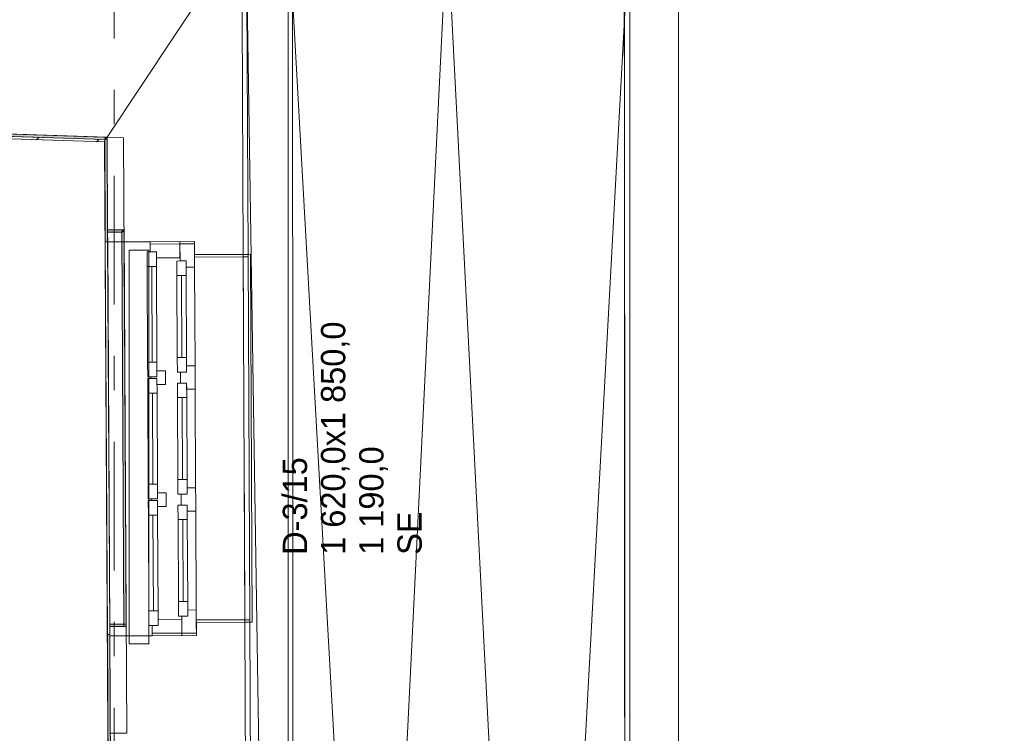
# Model space of a CAD drawing. Header units: millimetres. Extents: x 74467 to 235410, y -65 to 114857.
# Tile 201 of 256: x 138804 to 142853, y 64392 to 67326. Entities that reach past the tile are written whole.
import ezdxf
from ezdxf.enums import TextEntityAlignment as Align

# ---------------------------------------------------------------- set-up
doc = ezdxf.new("R2010")
doc.units = ezdxf.units.MM
doc.header["$MEASUREMENT"] = 0
for name, pattern in [('Katkend', [423.333333, 211.666667, -211.666667]), ('Katkend topelt', [1093.611073, 529.166651, -211.666656, 141.111112, -211.666656]), ('Wipeout_Contour', [1000, 0, -1000])]:
    doc.linetypes.add(name, pattern=pattern)
for name, color, linetype in [('00 2D joon.AR', 7, 'Continuous'), ('00 Kunstikonkursi LÜ jaoks asendi 2D', 7, 'Continuous'), ('00 Teljed.AR', 7, 'Continuous'), ('1153 Tugimüürid.AS', 7, 'Continuous'), ('1153 Välispiirded.AS', 7, 'Continuous'), ('1232 Välisseinad.AR', 7, 'Continuous'), ('1232 Välisseinad.VANA', 7, 'Continuous'), ('1235 Vahelaed.VANA', 7, 'Continuous'), ('1311 Siseseinad.VANA', 7, 'Continuous'), ('1326 Seinapinnad.SA', 7, 'Continuous'), ('1330 Sisustus.SA', 7, 'Continuous'), ('9350 Netopind.VANA', 7, 'Continuous'), ('Aken', 7, 'Continuous'), ('Akna tähis', 7, 'Continuous')]:
    doc.layers.add(name, color=color, linetype=linetype)
doc.styles.add('GENERATED_STYLE_1', font='txt')
doc.styles.add('GENERATED_STYLE_3', font='txt')
pattern_1 = [(0, (0, 0), (0, 173.20508), [0, -100]), (0, (50, 86.6), (0, 173.20508), [0, -100])]
pattern_2 = [(45, (0, 0), (-127.27922, 127.27922), [])]

# ---------------------------------------------------------------- blocks, each defined once
blk = doc.blocks.new('Slab_34_1', base_point=(115881.5, 62115.1))
at = {"layer": '1235 Vahelaed.VANA', "color": 7, "linetype": 'Continuous', "lineweight": 13, "flags": 128}
blk.add_lwpolyline([(121482.6, 62696.5), (124000, 62696.5), (123999.9, 62029.9), (132092.6, 61996.9), (139189.4, 61968), (139176.4, 64392.2), (132889.4, 64392.2), (132926.5, 66920.9), (132092.6, 66939.2), (132092.6, 64545.4), (131493.9, 64545.4), (131485.1, 66945.8), (131287.7, 66947.2), (131292.6, 67659.7), (129692.7, 67676.9), (129687.7, 66958.3), (128548.4, 66966.2), (128548.4, 67121.4), (127873.5, 67121.4), (127873.2, 67146.3), (121610, 67284.6)], dxfattribs=at)
blk = doc.blocks.new('Slab_36_1', base_point=(116081.5, 62113))
at = {"layer": '1235 Vahelaed.VANA', "color": 7, "linetype": 'Continuous', "lineweight": 13, "flags": 128}
blk.add_lwpolyline([(121610, 67284.6), (122909.7, 67255.9), (126689.6, 67172.4), (127873.2, 67146.3), (127873.5, 67121.4), (128548.4, 67121.4), (128548.4, 66966.2), (129687.7, 66958.3), (131287.7, 66947.2), (131485.1, 66945.8), (131493.9, 64545.4), (132092.6, 64545.4), (132092.6, 66939.2), (132926.5, 66920.9), (132889.4, 64392.2), (139176.4, 64392.2), (139189.4, 61968), (132092.6, 61996.9), (123999.9, 62029.9), (121482.6, 62055.7)], dxfattribs=at)
blk = doc.blocks.new('Slab_39_1', base_point=(132926.5, 66920.9))
at = {"color": 254, "linetype": 'Wipeout_Contour', "lineweight": 0, "ltscale": 1512283.469687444}
blk.add_wipeout([(132926.5, 66920.9), (132889.4, 64392.2), (139176.4, 64392.2), (139163.2, 66842.9), (137799.4, 66888.1), (136501, 66891.1), (136501, 66868.7), (135467.7, 66874.5), (134888.7, 66877.9), (133399.8, 66910.6)], dxfattribs=at).dxf.layer = '1235 Vahelaed.VANA'
at = {"layer": '1235 Vahelaed.VANA', "color": 7, "linetype": 'Continuous', "lineweight": 13, "flags": 128}
blk.add_lwpolyline([(132926.5, 66920.9), (132889.4, 64392.2), (139176.4, 64392.2), (139163.2, 66842.9), (137799.4, 66888.1), (136501, 66891.1), (136501, 66868.7), (135467.7, 66874.5), (134888.7, 66877.9), (133399.8, 66910.6)], close=True, dxfattribs=at)
blk = doc.blocks.new('Roof_3_1', base_point=(141312.6, 67735.9))
at = {"layer": '1153 Tugimüürid.AS', "color": 7, "linetype": 'Continuous', "lineweight": 13, "flags": 128}
for points in [[(139908, 54996.1), (139908, 67735.9)], [(141312.6, 67735.9), (141312.6, 54996.1)]]:
    blk.add_lwpolyline(points, dxfattribs=at)
blk = doc.blocks.new('Slab_43_1', base_point=(132926.5, 66920.9))
at = {"color": 254, "linetype": 'Wipeout_Contour', "lineweight": 0, "ltscale": 1512405.506643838}
blk.add_wipeout([(132926.5, 66920.9), (132889.4, 64392.2), (139244.3, 64392.2), (139231.2, 66840.7), (137799.4, 66888.1), (136501, 66891.1), (136501, 66868.7), (135467.7, 66874.5), (134888.7, 66877.9), (133399.8, 66910.6)], dxfattribs=at).dxf.layer = '1235 Vahelaed.VANA'
at = {"layer": '1235 Vahelaed.VANA', "color": 7, "linetype": 'Continuous', "lineweight": 13, "flags": 128}
for points in [[(139244.3, 64392.2), (139231.2, 66840.7), (137799.4, 66888.1), (136501, 66891.1), (136501, 66868.7), (135467.7, 66874.5), (134888.7, 66877.9), (133399.8, 66910.6), (132926.5, 66920.9)], [(139176.4, 64392.2), (139244.3, 64392.2)]]:
    blk.add_lwpolyline(points, dxfattribs=at)
blk = doc.blocks.new('Slab_45_1', base_point=(132232.6, 61996.3))
at = {"color": 254, "linetype": 'Wipeout_Contour', "lineweight": 0, "ltscale": 896455.33934}
blk.add_wipeout([(132232.6, 61996.3), (139189.4, 61968), (139176.4, 64392.2), (132889.4, 64392.2), (132926.5, 66920.9), (132232.6, 66936.2)], dxfattribs=at).dxf.layer = '1235 Vahelaed.VANA'
blk = doc.blocks.new('Väike klass 3_PK 106_49_1', base_point=(132392.6, 66423))
at = {"layer": '9350 Netopind.VANA', "color": 7, "linetype": 'Continuous', "lineweight": 13, "flags": 128}
blk.add_lwpolyline([(132232.6, 66936.2), (132232.6, 61996.3), (132939.1, 61993.5), (132935.4, 62413.3), (133388, 62414.5), (133389.1, 62001.6), (139179.3, 61978), (139152.9, 66823.2), (137780.1, 66867.6), (136511, 66881.1), (136511, 66858.6), (134994.6, 66875.3), (134101.7, 66885.2), (133408.9, 66890.4), (133376.6, 66526.7), (132898.4, 66527.3), (132926.5, 66920.9)], close=True, dxfattribs=at)
blk = doc.blocks.new('Curtain Wall_2_1')
at = {"color": 254, "linetype": 'Wipeout_Contour', "lineweight": 0, "ltscale": 626174.876697}
blk.add_wipeout([(141312.6, 67325.8), (141312.6, 67215.8), (141392.6, 67215.8), (141392.6, 67325.8)], dxfattribs=at).dxf.layer = '1153 Välispiirded.AS'
at = {"color": 254, "linetype": 'Wipeout_Contour', "lineweight": 0, "ltscale": 625985.923583}
blk.add_wipeout([(141312.6, 67105.8), (141392.6, 67105.8), (141392.6, 67215.8), (141312.6, 67215.8)], dxfattribs=at).dxf.layer = '1153 Välispiirded.AS'
at = {"color": 254, "linetype": 'Wipeout_Contour', "lineweight": 0, "ltscale": 625797.222783}
blk.add_wipeout([(141312.6, 66995.8), (141392.6, 66995.8), (141392.6, 67105.8), (141312.6, 67105.8)], dxfattribs=at).dxf.layer = '1153 Välispiirded.AS'
at = {"color": 254, "linetype": 'Wipeout_Contour', "lineweight": 0, "ltscale": 625608.774555}
blk.add_wipeout([(141312.6, 66885.8), (141392.6, 66885.8), (141392.6, 66995.8), (141312.6, 66995.8)], dxfattribs=at).dxf.layer = '1153 Välispiirded.AS'
at = {"color": 254, "linetype": 'Wipeout_Contour', "lineweight": 0, "ltscale": 625420.579034}
blk.add_wipeout([(141312.6, 66775.8), (141392.6, 66775.8), (141392.6, 66885.8), (141312.6, 66885.8)], dxfattribs=at).dxf.layer = '1153 Välispiirded.AS'
at = {"color": 254, "linetype": 'Wipeout_Contour', "lineweight": 0, "ltscale": 625232.636542}
blk.add_wipeout([(141312.6, 66665.8), (141392.6, 66665.8), (141392.6, 66775.8), (141312.6, 66775.8)], dxfattribs=at).dxf.layer = '1153 Välispiirded.AS'
at = {"color": 254, "linetype": 'Wipeout_Contour', "lineweight": 0, "ltscale": 625044.947277}
blk.add_wipeout([(141312.6, 66555.8), (141392.6, 66555.8), (141392.6, 66665.8), (141312.6, 66665.8)], dxfattribs=at).dxf.layer = '1153 Välispiirded.AS'
at = {"color": 254, "linetype": 'Wipeout_Contour', "lineweight": 0, "ltscale": 624857.511496}
blk.add_wipeout([(141312.6, 66445.8), (141392.6, 66445.8), (141392.6, 66555.8), (141312.6, 66555.8)], dxfattribs=at).dxf.layer = '1153 Välispiirded.AS'
at = {"color": 254, "linetype": 'Wipeout_Contour', "lineweight": 0, "ltscale": 624670.329336}
blk.add_wipeout([(141312.6, 66335.8), (141392.6, 66335.8), (141392.6, 66445.8), (141312.6, 66445.8)], dxfattribs=at).dxf.layer = '1153 Välispiirded.AS'
at = {"color": 254, "linetype": 'Wipeout_Contour', "lineweight": 0, "ltscale": 624483.401118}
blk.add_wipeout([(141312.6, 66225.8), (141392.6, 66225.8), (141392.6, 66335.8), (141312.6, 66335.8)], dxfattribs=at).dxf.layer = '1153 Välispiirded.AS'
at = {"color": 254, "linetype": 'Wipeout_Contour', "lineweight": 0, "ltscale": 624296.727038}
blk.add_wipeout([(141312.6, 66115.8), (141392.6, 66115.8), (141392.6, 66225.8), (141312.6, 66225.8)], dxfattribs=at).dxf.layer = '1153 Välispiirded.AS'
at = {"color": 254, "linetype": 'Wipeout_Contour', "lineweight": 0, "ltscale": 624110.307324}
blk.add_wipeout([(141312.6, 66005.8), (141392.6, 66005.8), (141392.6, 66115.8), (141312.6, 66115.8)], dxfattribs=at).dxf.layer = '1153 Välispiirded.AS'
at = {"color": 254, "linetype": 'Wipeout_Contour', "lineweight": 0, "ltscale": 623924.142236}
blk.add_wipeout([(141312.6, 65895.8), (141392.6, 65895.8), (141392.6, 66005.8), (141312.6, 66005.8)], dxfattribs=at).dxf.layer = '1153 Välispiirded.AS'
at = {"color": 254, "linetype": 'Wipeout_Contour', "lineweight": 0, "ltscale": 623738.231909}
blk.add_wipeout([(141312.6, 65785.8), (141392.6, 65785.8), (141392.6, 65895.8), (141312.6, 65895.8)], dxfattribs=at).dxf.layer = '1153 Välispiirded.AS'
at = {"color": 254, "linetype": 'Wipeout_Contour', "lineweight": 0, "ltscale": 623552.576664}
blk.add_wipeout([(141312.6, 65675.8), (141392.6, 65675.8), (141392.6, 65785.8), (141312.6, 65785.8)], dxfattribs=at).dxf.layer = '1153 Välispiirded.AS'
at = {"color": 254, "linetype": 'Wipeout_Contour', "lineweight": 0, "ltscale": 623367.176696}
blk.add_wipeout([(141312.6, 65565.8), (141392.6, 65565.8), (141392.6, 65675.8), (141312.6, 65675.8)], dxfattribs=at).dxf.layer = '1153 Välispiirded.AS'
at = {"color": 254, "linetype": 'Wipeout_Contour', "lineweight": 0, "ltscale": 623182.032266}
blk.add_wipeout([(141312.6, 65455.8), (141392.6, 65455.8), (141392.6, 65565.8), (141312.6, 65565.8)], dxfattribs=at).dxf.layer = '1153 Välispiirded.AS'
at = {"color": 254, "linetype": 'Wipeout_Contour', "lineweight": 0, "ltscale": 622997.143508}
blk.add_wipeout([(141312.6, 65345.8), (141392.6, 65345.8), (141392.6, 65455.8), (141312.6, 65455.8)], dxfattribs=at).dxf.layer = '1153 Välispiirded.AS'
at = {"color": 254, "linetype": 'Wipeout_Contour', "lineweight": 0, "ltscale": 622812.510742}
blk.add_wipeout([(141312.6, 65235.8), (141392.6, 65235.8), (141392.6, 65345.8), (141312.6, 65345.8)], dxfattribs=at).dxf.layer = '1153 Välispiirded.AS'
at = {"color": 254, "linetype": 'Wipeout_Contour', "lineweight": 0, "ltscale": 622628.134167}
blk.add_wipeout([(141312.6, 65125.8), (141392.6, 65125.8), (141392.6, 65235.8), (141312.6, 65235.8)], dxfattribs=at).dxf.layer = '1153 Välispiirded.AS'
at = {"color": 254, "linetype": 'Wipeout_Contour', "lineweight": 0, "ltscale": 622444.014038}
blk.add_wipeout([(141312.6, 65015.8), (141392.6, 65015.8), (141392.6, 65125.8), (141312.6, 65125.8)], dxfattribs=at).dxf.layer = '1153 Välispiirded.AS'
at = {"color": 254, "linetype": 'Wipeout_Contour', "lineweight": 0, "ltscale": 622260.150494}
blk.add_wipeout([(141312.6, 64905.8), (141392.6, 64905.8), (141392.6, 65015.8), (141312.6, 65015.8)], dxfattribs=at).dxf.layer = '1153 Välispiirded.AS'
at = {"color": 254, "linetype": 'Wipeout_Contour', "lineweight": 0, "ltscale": 622076.543852}
blk.add_wipeout([(141312.6, 64795.8), (141392.6, 64795.8), (141392.6, 64905.8), (141312.6, 64905.8)], dxfattribs=at).dxf.layer = '1153 Välispiirded.AS'
at = {"color": 254, "linetype": 'Wipeout_Contour', "lineweight": 0, "ltscale": 621893.19431}
blk.add_wipeout([(141312.6, 64685.8), (141392.6, 64685.8), (141392.6, 64795.8), (141312.6, 64795.8)], dxfattribs=at).dxf.layer = '1153 Välispiirded.AS'
at = {"color": 254, "linetype": 'Wipeout_Contour', "lineweight": 0, "ltscale": 621710.102126}
blk.add_wipeout([(141312.6, 64575.8), (141392.6, 64575.8), (141392.6, 64685.8), (141312.6, 64685.8)], dxfattribs=at).dxf.layer = '1153 Välispiirded.AS'
at = {"color": 254, "linetype": 'Wipeout_Contour', "lineweight": 0, "ltscale": 621527.267436}
blk.add_wipeout([(141312.6, 64465.8), (141392.6, 64465.8), (141392.6, 64575.8), (141312.6, 64575.8)], dxfattribs=at).dxf.layer = '1153 Välispiirded.AS'
at = {"color": 254, "linetype": 'Wipeout_Contour', "lineweight": 0, "ltscale": 621344.690558}
blk.add_wipeout([(141312.6, 64355.8), (141392.6, 64355.8), (141392.6, 64465.8), (141312.6, 64465.8)], dxfattribs=at).dxf.layer = '1153 Välispiirded.AS'
at = {"layer": '1153 Välispiirded.AS', "color": 7, "linetype": 'Continuous', "lineweight": 13, "flags": 128}
for points in [[(141312.6, 67325.8), (141312.6, 67215.8), (141312.6, 67105.8), (141312.6, 66995.8), (141312.6, 66885.8), (141312.6, 66775.8), (141312.6, 66665.8), (141312.6, 66555.8), (141312.6, 66445.8), (141312.6, 66335.8), (141312.6, 66225.8), (141312.6, 66115.8), (141312.6, 66005.8), (141312.6, 65895.8), (141312.6, 65785.8), (141312.6, 65675.8), (141312.6, 65565.8), (141312.6, 65455.8), (141312.6, 65345.8), (141312.6, 65235.8), (141312.6, 65125.8), (141312.6, 65015.8), (141312.6, 64905.8), (141312.6, 64795.8), (141312.6, 64685.8), (141312.6, 64575.8), (141312.6, 64465.8), (141312.6, 64355.8)], [(141392.6, 67325.8), (141392.6, 67215.8), (141392.6, 67105.8), (141392.6, 66995.8), (141392.6, 66885.8), (141392.6, 66775.8), (141392.6, 66665.8), (141392.6, 66555.8), (141392.6, 66445.8), (141392.6, 66335.8), (141392.6, 66225.8), (141392.6, 66115.8), (141392.6, 66005.8), (141392.6, 65895.8), (141392.6, 65785.8), (141392.6, 65675.8), (141392.6, 65565.8), (141392.6, 65455.8), (141392.6, 65345.8), (141392.6, 65235.8), (141392.6, 65125.8), (141392.6, 65015.8), (141392.6, 64905.8), (141392.6, 64795.8), (141392.6, 64685.8), (141392.6, 64575.8), (141392.6, 64465.8), (141392.6, 64355.8)]]:
    blk.add_lwpolyline(points, dxfattribs=at)
blk = doc.blocks.new('Opening_75_1')
at = {"color": 254, "linetype": 'Wipeout_Contour', "lineweight": 0, "ltscale": 617488.457355}
blk.add_wipeout([(139722.8, 66361.1), (139729.9, 64849.1), (139749.9, 64849.2), (139742.8, 66361.2)], dxfattribs=at).dxf.layer = '1232 Välisseinad.AR'
at = {"layer": '1232 Välisseinad.AR', "color": 7, "linetype": 'Continuous', "lineweight": 15, "flags": 128}
for points in [[(139742.8, 66361.2), (139722.8, 66361.1)], [(139729.9, 64849.1), (139749.9, 64849.2)]]:
    blk.add_lwpolyline(points, dxfattribs=at)
at = {"layer": '1232 Välisseinad.AR', "color": 7, "linetype": 'Continuous', "lineweight": 13, "flags": 128}
for points in [[(139722.8, 66361.1), (139729.9, 64849.1)], [(139749.9, 64849.2), (139742.8, 66361.2)]]:
    blk.add_lwpolyline(points, dxfattribs=at)
blk = doc.blocks.new('Opening_85_1')
at = {"color": 254, "linetype": 'Wipeout_Contour', "lineweight": 0, "ltscale": 615421.476453}
blk.add_wipeout([(139165.5, 66412.4), (139155.5, 66412.4), (139164.2, 64798.6), (139174.2, 64798.6)], dxfattribs=at).dxf.layer = '1326 Seinapinnad.SA'
at = {"layer": '1326 Seinapinnad.SA', "color": 7, "linetype": 'Continuous', "lineweight": 13, "flags": 128}
for points in [[(139155.5, 66412.4), (139164.2, 64798.6)], [(139174.2, 64798.6), (139165.5, 66412.4)]]:
    blk.add_lwpolyline(points, dxfattribs=at)
at = {"layer": '1326 Seinapinnad.SA', "color": 7, "linetype": 'Continuous', "lineweight": 15, "flags": 128}
for points in [[(139165.5, 66412.4), (139155.5, 66412.4)], [(139164.2, 64798.6), (139174.2, 64798.6)]]:
    blk.add_lwpolyline(points, dxfattribs=at)
blk = doc.blocks.new('Wall_151_1', base_point=(141512.6, 71245.9))
at = {"color": 254, "linetype": 'Wipeout_Contour', "lineweight": 0, "ltscale": 620153.103091}
blk.add_wipeout([(141312.6, 71245.9), (141312.6, 54996.1), (141512.6, 54996.1), (141512.6, 71245.9)], dxfattribs=at).dxf.layer = '1153 Tugimüürid.AS'
at = {"layer": '1153 Tugimüürid.AS', "color": 7, "linetype": 'Continuous', "lineweight": 13, "flags": 128}
for points in [[(141312.6, 71245.9), (141312.6, 54996.1)], [(141512.6, 54996.1), (141512.6, 71245.9)]]:
    blk.add_lwpolyline(points, dxfattribs=at)
blk = doc.blocks.new('Wall Niche Rectangular 24_3')
at = {"layer": 'Aken', "color": 7, "linetype": 'Continuous', "lineweight": 13}
blk.add_line((-815.4, 140), (815.4, 140), dxfattribs=at)
at = {"layer": 'Aken', "color": 7, "linetype": 'Continuous', "lineweight": 15, "flags": 128}
blk.add_lwpolyline([(-815.4, 140), (-815.4, 72), (815.4, 72), (815.4, 140)], close=True, dxfattribs=at)
blk = doc.blocks.new('Triple Historic Window 24_4')
at = {"layer": 'Aken', "color": 7, "linetype": 'Continuous', "lineweight": 13}
for p, q in [((810, 175), (-810, 174)), ((-670, -109), (-333.3, -109)), ((-168.3, -109), (168.3, -109)), ((333.3, -109), (670, -109)), ((-746, -182), (-756, -182)), ((-756, -182), (-756, -382)), ((-746, -382), (-746, -182)), ((-298.3, -182), (-705, -182)), ((203.3, -182), (-203.3, -182)), ((705, -182), (298.3, -182)), ((756, -182), (746, -182)), ((746, -182), (746, -382)), ((756, -382), (756, -182)), ((-756.1, -382), (-756.1, -412)), ((-756, -382), (-746, -382)), ((-746, -382), (-756, -382)), ((-756, -382), (-756, -402)), ((-756, -402), (-746, -402)), ((-746, -402), (-746, -382)), ((746, -382), (756, -382)), ((756, -382), (746, -382)), ((746, -382), (746, -402)), ((746, -402), (756, -402)), ((756, -402), (756, -382)), ((756.1, -412), (756.1, -382)), ((-756.1, -412), (756.1, -412))]:
    blk.add_line(p, q, dxfattribs=at)
at = {"layer": 'Aken', "color": 7, "linetype": 'Continuous', "lineweight": 15}
for p, q in [((-810, 174), (-810, 0)), ((810, 0), (810, 175)), ((-810, 0), (-810, -182)), ((-810, 0), (-800, 0)), ((-810, -182), (-810, 0)), ((-800, 0), (-768, 0)), ((-800, -122), (-800, 0)), ((-768, 13), (-708, 13)), ((-768, -25), (-768, 13)), ((-768, 0), (-768, -25)), ((-708, 13), (-708, -25)), ((-708, 13), (-314.3, 13)), ((-314.3, -25), (-314.3, 13)), ((-314.3, 13), (-254.3, 13)), ((-254.3, 13), (-254.3, -25)), ((-254.3, -25), (-254.3, 0)), ((-254.3, 0), (-247.3, 0)), ((-247.3, 13), (-187.3, 13)), ((-247.3, -25), (-247.3, 13)), ((-247.3, 0), (-247.3, -25)), ((-187.3, 13), (-187.3, -25)), ((-187.3, 13), (187.3, 13)), ((187.3, -25), (187.3, 13)), ((187.3, 13), (247.3, 13)), ((247.3, 13), (247.3, -25)), ((247.3, -25), (247.3, 0)), ((247.3, 0), (254.3, 0)), ((254.3, 13), (314.3, 13)), ((254.3, -25), (254.3, 13)), ((254.3, 0), (254.3, -25)), ((314.3, 13), (314.3, -25)), ((314.3, 13), (708, 13)), ((708, -25), (708, 13)), ((708, 13), (768, 13)), ((768, 13), (768, -25)), ((768, -25), (768, 0)), ((768, 0), (800, 0)), ((800, 0), (810, 0)), ((800, -122), (800, 0)), ((810, -182), (810, 0)), ((810, -182), (810, 0)), ((-768, -25), (-743, -25)), ((-708, -25), (-768, -25)), ((-743, -25), (-743, -122)), ((-708, -6), (-314.3, -6)), ((-314.3, -25), (-708, -25)), ((-254.3, -25), (-314.3, -25)), ((-279.3, -60), (-279.3, -25)), ((-279.3, -25), (-254.3, -25)), ((-187.3, -25), (-247.3, -25)), ((-247.3, -25), (-222.3, -25)), ((-222.3, -25), (-222.3, -60)), ((-187.3, -6), (187.3, -6)), ((187.3, -25), (-187.3, -25)), ((247.3, -25), (187.3, -25)), ((222.3, -60), (222.3, -25)), ((222.3, -25), (247.3, -25)), ((314.3, -25), (254.3, -25)), ((254.3, -25), (279.3, -25)), ((279.3, -25), (279.3, -60)), ((314.3, -6), (708, -6)), ((708, -25), (314.3, -25)), ((768, -25), (708, -25)), ((743, -122), (743, -25)), ((743, -25), (768, -25)), ((-222.3, -60), (-279.3, -60)), ((279.3, -60), (222.3, -60)), ((-730, -109), (-670, -109)), ((-730, -147), (-730, -109)), ((-670, -109), (-670, -147)), ((-670, -109), (-333.3, -109)), ((-333.3, -147), (-333.3, -109)), ((-333.3, -109), (-273.3, -109)), ((-273.3, -109), (-273.3, -147)), ((-228.3, -109), (-168.3, -109)), ((-228.3, -147), (-228.3, -109)), ((-168.3, -109), (-168.3, -147)), ((-168.3, -109), (168.3, -109)), ((168.3, -147), (168.3, -109)), ((168.3, -109), (228.3, -109)), ((228.3, -109), (228.3, -147)), ((273.3, -109), (333.3, -109)), ((273.3, -147), (273.3, -109)), ((333.3, -109), (333.3, -147)), ((333.3, -109), (670, -109)), ((670, -147), (670, -109)), ((670, -109), (730, -109)), ((730, -109), (730, -147)), ((-800, -122), (-810, -122)), ((-810, -122), (-800, -122)), ((-743, -122), (-800, -122)), ((-800, -122), (-730, -122)), ((-800, -182), (-800, -122)), ((-730, -122), (-730, -147)), ((-730, -147), (-705, -147)), ((-670, -147), (-730, -147)), ((-705, -147), (-705, -182)), ((-670, -128), (-333.3, -128)), ((-333.3, -147), (-670, -147)), ((-273.3, -147), (-333.3, -147)), ((-298.3, -182), (-298.3, -147)), ((-298.3, -147), (-273.3, -147)), ((-273.3, -147), (-273.3, -122)), ((-273.3, -122), (-250.8, -122)), ((-250.8, -122), (-228.3, -122)), ((-228.3, -122), (-228.3, -147)), ((-228.3, -147), (-203.3, -147)), ((-168.3, -147), (-228.3, -147)), ((-203.3, -147), (-203.3, -182)), ((-168.3, -128), (168.3, -128)), ((168.3, -147), (-168.3, -147)), ((228.3, -147), (168.3, -147)), ((203.3, -182), (203.3, -147)), ((203.3, -147), (228.3, -147)), ((228.3, -147), (228.3, -122)), ((228.3, -122), (250.8, -122)), ((250.8, -122), (273.3, -122)), ((273.3, -122), (273.3, -147)), ((273.3, -147), (298.3, -147)), ((333.3, -147), (273.3, -147)), ((298.3, -147), (298.3, -182)), ((333.3, -128), (670, -128)), ((670, -147), (333.3, -147)), ((730, -147), (670, -147)), ((705, -182), (705, -147)), ((705, -147), (730, -147)), ((730, -147), (730, -122)), ((730, -122), (800, -122)), ((800, -122), (743, -122)), ((810, -122), (800, -122)), ((800, -122), (810, -122)), ((800, -182), (800, -122)), ((-800, -182), (-810, -182)), ((-756, -182), (-810, -182)), ((-705, -182), (-800, -182)), ((-756, -182), (-756, -382)), ((-756, -382), (-756, -182)), ((-250.8, -182), (-298.3, -182)), ((-203.3, -182), (-250.8, -182)), ((250.8, -182), (203.3, -182)), ((298.3, -182), (250.8, -182)), ((800, -182), (705, -182)), ((756, -382), (756, -182)), ((756, -182), (810, -182)), ((756, -382), (756, -182)), ((810, -182), (800, -182))]:
    blk.add_line(p, q, dxfattribs=at)
at = {"layer": 'Aken', "color": 7, "linetype": 'Katkend', "lineweight": 13}
blk.add_line((-756, -382), (756, -382), dxfattribs=at)
blk = doc.blocks.new('Window Stamp 24')
at = {"layer": 'Akna tähis', "color": 7, "lineweight": 13, "style": 'GENERATED_STYLE_1'}
for tag, p in [('AC_WIDO_ID', (-447.2, -926.8)), ('AC_WIDO_A_SIZE', (-447.2, -1083.9)), ('AC_SILL_TO_ANCHOR_LEVEL', (-447.2, -1241)), ('DUMMY_233', (-447.2, -1398.2))]:
    blk.add_attdef(tag, text='', height=100, dxfattribs=at).set_placement(p, align=Align.TOP_LEFT)
blk = doc.blocks.new('Wall_690_1', base_point=(139776, 55082.2))
at = {"layer": '1232 Välisseinad.VANA', "color": 7, "linetype": 'Continuous', "lineweight": 15}
for p, q in [((139165.3, 66461.9), (139233.2, 66462.2)), ((139233.2, 66462.2), (139233.5, 66412.8)), ((139340.5, 66413.3), (139233.5, 66412.8)), ((139522.5, 66414.1), (139340.5, 66413.3)), ((139722.8, 66361.1), (139522.8, 66360.1)), ((139722.8, 66361.2), (139722.8, 66361.1)), ((139529.9, 64848.1), (139729.9, 64849.1)), ((139729.9, 64849.1), (139729.9, 64849)), ((139174.2, 64792.5), (139348.2, 64793.3)), ((139348.2, 64793.3), (139530.2, 64794.1))]:
    blk.add_line(p, q, dxfattribs=at)
at = {"layer": '1232 Välisseinad.VANA', "color": 7, "linetype": 'Continuous', "lineweight": 15, "flags": 128}
for points in [[(139716.6, 67676.9), (139163.2, 66842.9)], [(139722.8, 66361.1), (139716.6, 67676.9)], [(139163.2, 66842.9), (139165.3, 66461.9)], [(139734.3, 63912.8), (139729.9, 64849.1)], [(139174.2, 64792.5), (139178.7, 63964.2)]]:
    blk.add_lwpolyline(points, dxfattribs=at)
at = {"layer": 'Aken', "color": 7, "linetype": 'Continuous', "lineweight": 13, "xscale": -0.9999999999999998, "zscale": 1000, "rotation": 90.3073727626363}
blk.add_blockref('Wall Niche Rectangular 24_3', (139309.6, 65647.2), dxfattribs=at)
at = {"layer": 'Aken', "color": 7, "linetype": 'Continuous', "lineweight": 13, "zscale": 1000, "rotation": 90.27007687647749}
blk.add_blockref('Triple Historic Window 24_4', (139344.4, 65603.3), dxfattribs=at)
at = {"layer": 'Akna tähis', "color": 5, "lineweight": 13}
ref = blk.add_blockref('Window Stamp 24', (139169.3, 65602.5), dxfattribs=dict(at, rotation=90.27007687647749))
ref.add_attrib('AC_WIDO_ID', 'D-3/15', dxfattribs={"color": 7, "lineweight": 13, "height": 100, "rotation": 90, "style": 'GENERATED_STYLE_1'}).set_placement((139885.5, 65125.8), align=Align.TOP_LEFT)
ref.add_attrib('AC_WIDO_A_SIZE', '1\xa0620,0x1\xa0850,0', dxfattribs={"color": 7, "lineweight": 13, "height": 100, "rotation": 90, "style": 'GENERATED_STYLE_1'}).set_placement((140042.7, 65125.8), align=Align.TOP_LEFT)
ref.add_attrib('AC_SILL_TO_ANCHOR_LEVEL', '1\xa0190,0', dxfattribs={"color": 7, "lineweight": 13, "height": 100, "rotation": 90, "style": 'GENERATED_STYLE_1'}).set_placement((140199.8, 65125.8), align=Align.TOP_LEFT)
ref.add_attrib('DUMMY_233', 'SE', dxfattribs={"color": 7, "lineweight": 13, "height": 100, "rotation": 90, "style": 'GENERATED_STYLE_1'}).set_placement((140357, 65125.8), align=Align.TOP_LEFT)
blk = doc.blocks.new('Wall_697_1', base_point=(139716.6, 67676.9))
at = {"layer": '1311 Siseseinad.VANA', "color": 7, "linetype": 'Continuous', "lineweight": 15, "flags": 128}
for points in [[(139163.2, 66842.9), (139716.6, 67676.9)], [(137799.4, 66888.1), (139163.2, 66842.9)]]:
    blk.add_lwpolyline(points, dxfattribs=at)
blk = doc.blocks.new('Wall_716_1', base_point=(139776, 55082.2))
at = {"layer": '1232 Välisseinad.AR', "linetype": 'Continuous', "lineweight": 13, "true_color": 0x8c8d8c}
h = blk.add_hatch(dxfattribs=at)
h.set_pattern_fill('Krohv_0001', color=252, style=0, pattern_type=2)
h.set_pattern_definition(pattern_1)
h.paths.add_polyline_path([(139736.6, 67677), (139716.6, 67676.9), (139722.8, 66361.1), (139742.8, 66361.2)])
h = blk.add_hatch(dxfattribs=at)
h.set_pattern_fill('Krohv_0001', color=252, style=0, pattern_type=2)
h.set_pattern_definition(pattern_1)
h.paths.add_polyline_path([(139729.9, 64849.1), (139734.3, 63912.8), (139754.3, 63912.9), (139749.9, 64849.2)])
at = {"layer": '1232 Välisseinad.AR', "color": 7, "linetype": 'Continuous', "lineweight": 15, "flags": 128}
for points in [[(139716.6, 67676.9), (139722.8, 66361.1)], [(139742.8, 66361.2), (139736.6, 67677)], [(139729.9, 64849.1), (139734.3, 63912.8)], [(139754.3, 63912.9), (139749.9, 64849.2)]]:
    blk.add_lwpolyline(points, dxfattribs=at)
blk = doc.blocks.new('Wall_738_1', base_point=(139189.4, 61968))
at = {"layer": '1326 Seinapinnad.SA', "linetype": 'Continuous', "lineweight": 0, "true_color": 0xfefefe}
for points in [[(139163.2, 66842.9), (139153.2, 66843.2), (139153.3, 66833.2)], [(139153.3, 66833.2), (139163.3, 66832.9), (139163.2, 66842.5), (139162.8, 66842.6)], [(139163.3, 66832.9), (139153.3, 66833.2), (139155.5, 66412.4), (139165.5, 66412.4)], [(139163.2, 66842.9), (139162.8, 66842.6), (139163.2, 66842.5)], [(139174.2, 64798.6), (139164.2, 64798.6), (139168.7, 63947.9), (139178.7, 63948)], [(139187.3, 62354.2), (139177.3, 62354.1), (139179.3, 61978), (139189.3, 61978)]]:
    blk.add_hatch(color=7, dxfattribs=at).paths.add_polyline_path(points)
at = {"layer": '1326 Seinapinnad.SA', "color": 7, "linetype": 'Continuous', "lineweight": 15, "flags": 128}
for points in [[(139163.2, 66842.9), (139153.2, 66843.2)], [(139153.3, 66833.2), (139155.5, 66412.4)], [(139165.3, 66461.9), (139163.2, 66842.9)], [(139165.5, 66412.4), (139165.3, 66451.9)], [(139164.2, 64798.6), (139168.7, 63947.9)], [(139178.7, 63964.2), (139174.2, 64798.6)], [(139178.7, 63948), (139178.7, 63954.2)], [(139177.3, 62354.1), (139179.3, 61978)], [(139189.3, 61978), (139187.3, 62344.2)]]:
    blk.add_lwpolyline(points, dxfattribs=at)
blk = doc.blocks.new('Wall_739_1', base_point=(139163.2, 66842.9))
at = {"layer": '1326 Seinapinnad.SA', "linetype": 'Continuous', "lineweight": 0, "true_color": 0xfefefe}
for points in [[(137437.9, 66888.9), (137769.6, 66878.2), (137769.8, 66888.2)], [(137769.8, 66888.2), (137769.6, 66878.2), (138101.3, 66877.4)], [(137769.6, 66878.2), (139153.3, 66833.2), (139153.2, 66843.2), (138101.3, 66877.4)]]:
    blk.add_hatch(color=7, dxfattribs=at).paths.add_polyline_path(points)
at = {"layer": '1326 Seinapinnad.SA', "color": 7, "linetype": 'Continuous', "lineweight": 15, "flags": 128}
for points in [[(137769.8, 66888.2), (137437.9, 66888.9)], [(137769.6, 66878.2), (139153.3, 66833.2)], [(139153.2, 66843.2), (137769.8, 66888.2)]]:
    blk.add_lwpolyline(points, dxfattribs=at)
blk = doc.blocks.new('Wall_743_1', base_point=(139233.2, 66462.2))
at = {"layer": '1326 Seinapinnad.SA', "linetype": 'Continuous', "lineweight": 0, "true_color": 0xfefefe}
for points in [[(139223.2, 66462.2), (139223.3, 66452.2), (139233.2, 66462.2)], [(139233.2, 66462.2), (139223.3, 66452.2), (139233.3, 66452.2)], [(139223.3, 66452.2), (139232, 64831.4), (139242, 64831.5), (139233.3, 66452.2)]]:
    blk.add_hatch(color=7, dxfattribs=at).paths.add_polyline_path(points)
at = {"layer": '1326 Seinapinnad.SA', "color": 7, "linetype": 'Continuous', "lineweight": 15, "flags": 128}
for points in [[(139233.2, 66462.2), (139223.2, 66462.2)], [(139223.3, 66452.2), (139232, 64831.4)], [(139242, 64831.5), (139233.2, 66462.2)], [(139242, 64831.5), (139232, 64831.4)]]:
    blk.add_lwpolyline(points, dxfattribs=at)
blk = doc.blocks.new('Wall_744_1', base_point=(139242, 64831.3))
at = {"layer": '1326 Seinapinnad.SA', "linetype": 'Continuous', "lineweight": 0, "true_color": 0xfefefe}
blk.add_hatch(color=7, dxfattribs=at).paths.add_polyline_path([(139242, 64841.3), (139174, 64841), (139174, 64831), (139242, 64831.3)])
at = {"layer": '1326 Seinapinnad.SA', "color": 7, "linetype": 'Continuous', "lineweight": 15, "flags": 128}
for points in [[(139242, 64841.3), (139174, 64841)], [(139174, 64831), (139242, 64831.3)], [(139242, 64831.3), (139242, 64841.3)]]:
    blk.add_lwpolyline(points, dxfattribs=at)
blk = doc.blocks.new('Wall_745_1', base_point=(139233.2, 66462.2))
at = {"layer": '1326 Seinapinnad.SA', "linetype": 'Continuous', "lineweight": 0, "true_color": 0xfefefe}
blk.add_hatch(color=7, dxfattribs=at).paths.add_polyline_path([(139223.2, 66462.2), (139165.3, 66461.9), (139165.3, 66451.9), (139223.3, 66452.2)])
at = {"layer": '1326 Seinapinnad.SA', "color": 7, "linetype": 'Continuous', "lineweight": 15, "flags": 128}
for points in [[(139223.2, 66462.2), (139165.3, 66461.9)], [(139165.3, 66451.9), (139223.3, 66452.2)]]:
    blk.add_lwpolyline(points, dxfattribs=at)
blk = doc.blocks.new('Wall_854_1', base_point=(137788.5, 66877.6))
at = {"layer": '1326 Seinapinnad.SA', "linetype": 'Continuous', "lineweight": 13}
h = blk.add_hatch(dxfattribs=at)
h.set_pattern_fill('Plokk_termo_0001', color=5, style=0, pattern_type=2)
h.set_pattern_definition(pattern_2)
h.paths.add_polyline_path([(137332.5, 66882.4), (137788.3, 66867.6), (137788.5, 66877.6)])
h = blk.add_hatch(dxfattribs=at)
h.set_pattern_fill('Plokk_termo_0001', color=5, style=0, pattern_type=2)
h.set_pattern_definition(pattern_2)
h.paths.add_polyline_path([(137788.5, 66877.6), (137788.3, 66867.6), (138244.4, 66862.8)])
h = blk.add_hatch(dxfattribs=at)
h.set_pattern_fill('Plokk_termo_0001', color=5, style=0, pattern_type=2)
h.set_pattern_definition(pattern_2)
h.paths.add_polyline_path([(138244.4, 66862.8), (137788.3, 66867.6), (139152.9, 66823.2), (139153.3, 66833.2)])
at = {"layer": '1326 Seinapinnad.SA', "color": 7, "linetype": 'Continuous', "lineweight": 15, "flags": 128}
for points in [[(137788.5, 66877.6), (137332.4, 66882.4)], [(137788.3, 66867.6), (139152.9, 66823.2)], [(139153.3, 66833.2), (137788.5, 66877.6)], [(139153.3, 66833.2), (139152.9, 66823.2)]]:
    blk.add_lwpolyline(points, dxfattribs=at)
blk = doc.blocks.new('Slab_479_1', base_point=(139254.4, 64760.4))
at = {"layer": '1330 Sisustus.SA', "color": 253, "linetype": 'Continuous', "lineweight": 13, "true_color": 0xa5a6a4, "flags": 128}
blk.add_lwpolyline([(139254.4, 64760.4), (139335.1, 64760.4), (139335.1, 66378.1), (139254.4, 66378.1)], close=True, dxfattribs=at)
blk = doc.blocks.new('Standard grid marker')
at = {"layer": '00 Teljed.AR', "color": 252, "linetype": 'Katkend topelt', "lineweight": 13, "true_color": 0x8c8d8c}
blk.add_line((6142.5, 0), (54919, 0), dxfattribs=at)
at = {"layer": '00 Teljed.AR', "color": 252, "lineweight": 13, "true_color": 0x8c8d8c, "style": 'GENERATED_STYLE_3'}
for tag, p in [('AC_MarkerText_1_0', (-54.3, -45.7)), ('AC_MarkerText_1_1', (61407.2, -45.7))]:
    blk.add_attdef(tag, text='', height=200, rotation=270, dxfattribs=at).set_placement(p, align=Align.TOP_CENTER)
blk = doc.blocks.new('Standard grid marker_18')
at = {"layer": '00 Teljed.AR', "color": 252, "linetype": 'Katkend topelt', "lineweight": 13, "true_color": 0x8c8d8c}
blk.add_line((15454.4, 0), (21596.9, 0), dxfattribs=at)
at = {"layer": '00 Teljed.AR', "color": 252, "lineweight": 13, "true_color": 0x8c8d8c, "style": 'GENERATED_STYLE_3'}
for tag, p in [('AC_MarkerText_1_0', (-54.3, -45.7)), ('AC_MarkerText_1_1', (21942.6, -45.7))]:
    blk.add_attdef(tag, text='', height=200, rotation=270, dxfattribs=at).set_placement(p, align=Align.TOP_CENTER)

msp = doc.modelspace()

# ---------------------------------------------------------------- linework, layer by layer
at = {"layer": '00 Kunstikonkursi LÜ jaoks asendi 2D', "color": 7, "linetype": 'Continuous', "lineweight": 13, "flags": 128}
msp.add_lwpolyline([(139789.1, 71550.6), (141508.6, 71551.4), (141516.4, 54950.6), (145374, 54962.1), (145354.1, 80377.7), (139783.7, 82997)], close=True, dxfattribs=at)
msp.add_lwpolyline([(139789.1, 71550.6), (141508.6, 71551.4), (141516.4, 54950.6), (145374, 54962.1), (145354.1, 80377.7), (139783.7, 82997)], close=True, dxfattribs=at)
at = {"layer": '00 Kunstikonkursi LÜ jaoks asendi 2D', "color": 7, "linetype": 'Continuous', "lineweight": 15, "flags": 128}
for points in [[(139648.6, 71550.6), (141508.6, 71551.4), (141516.4, 54950.6), (141296.4, 54950.5), (141288.7, 71251.3), (139648.7, 71250.6)], [(139925.8, 67711.1), (141290.4, 67711.7), (141296.4, 54950.5), (139931.8, 54949.9)]]:
    msp.add_lwpolyline(points, close=True, dxfattribs=at)
at = {"layer": '00 Kunstikonkursi LÜ jaoks asendi 2D', "color": 7, "linetype": 'Continuous', "lineweight": 13, "flags": 128}
msp.add_lwpolyline([(139934.8, 54971.7), (140562.2, 67711.4), (141214.8, 54970.8)], dxfattribs=at)

# ---------------------------------------------------------------- block references
at = {"layer": '1153 Tugimüürid.AS', "color": 7, "linetype": 'Continuous', "lineweight": 13}
msp.add_blockref('Roof_3_1', (141312.6, 67735.9), dxfattribs=at)
at = {"layer": '1235 Vahelaed.VANA', "color": 7, "linetype": 'Continuous', "lineweight": 13}
for name, p in [('Slab_34_1', (115881.5, 62115.1)), ('Slab_36_1', (116081.5, 62113))]:
    msp.add_blockref(name, p, dxfattribs=at)

# ---------------------------------------------------------------- next in the draw order: block references
at = {"layer": '1153 Välispiirded.AS', "linetype": 'Continuous', "lineweight": 0}
msp.add_blockref('Curtain Wall_2_1', (0, 0), dxfattribs=at)
at = {"layer": '1235 Vahelaed.VANA', "color": 7, "linetype": 'Continuous', "lineweight": 13}
msp.add_blockref('Slab_39_1', (132926.5, 66920.9), dxfattribs=at)

# ---------------------------------------------------------------- next in the draw order: block references
at = {"layer": '1153 Tugimüürid.AS', "color": 7, "lineweight": 15}
msp.add_blockref('Wall_151_1', (141512.6, 71245.9), dxfattribs=at)
at = {"layer": '1235 Vahelaed.VANA', "color": 7, "linetype": 'Continuous', "lineweight": 13}
msp.add_blockref('Slab_43_1', (132926.5, 66920.9), dxfattribs=at)

# ---------------------------------------------------------------- next in the draw order: linework, layer by layer
at = {"layer": '00 2D joon.AR', "color": 7, "linetype": 'Continuous', "lineweight": 13, "flags": 128}
msp.add_lwpolyline([(139908, 67735.9), (140620.3, 54996.1), (141312.6, 67734.3)], dxfattribs=at)

# ---------------------------------------------------------------- next in the draw order: block references
at = {"layer": '1235 Vahelaed.VANA', "color": 7, "linetype": 'Continuous', "lineweight": 13}
msp.add_blockref('Slab_45_1', (132232.6, 61996.3), dxfattribs=at)
at = {"layer": '1326 Seinapinnad.SA', "color": 7, "lineweight": 15}
msp.add_blockref('Wall_743_1', (139233.2, 66462.2), dxfattribs=at)
at = {"layer": '1330 Sisustus.SA', "color": 253, "linetype": 'Continuous', "lineweight": 13, "true_color": 0xa5a6a4}
msp.add_blockref('Slab_479_1', (139254.4, 64760.4), dxfattribs=at)

# ---------------------------------------------------------------- next in the draw order: linework, layer by layer
at = {"layer": '00 Kunstikonkursi LÜ jaoks asendi 2D', "color": 7, "linetype": 'Continuous', "lineweight": 13, "flags": 128}
msp.add_lwpolyline([(111667.3, 55148.7), (139931.8, 54949.9), (139734.4, 67681.7), (139640.4, 67681.9), (121180.2, 68000.7)], dxfattribs=at)
at = {"layer": '9350 Netopind.VANA', "color": 253, "linetype": 'Continuous', "lineweight": 0, "true_color": 0xbbb393, "flags": 128}
msp.add_lwpolyline([(132232.6, 66936.2), (132232.6, 61996.3), (132939.1, 61993.5), (132935.4, 62413.3), (133388, 62414.5), (133389.1, 62001.6), (139179.3, 61978), (139152.9, 66823.2), (137780.1, 66867.6), (136511, 66881.1), (136511, 66858.6), (134994.6, 66875.3), (134101.7, 66885.2), (133408.9, 66890.4), (133376.6, 66526.7), (132898.4, 66527.3), (132926.5, 66920.9)], close=True, dxfattribs=at)

# ---------------------------------------------------------------- next in the draw order: block references
at = {"layer": '1311 Siseseinad.VANA', "color": 7, "lineweight": 15}
msp.add_blockref('Wall_697_1', (139716.6, 67676.9), dxfattribs=at)
at = {"layer": '1326 Seinapinnad.SA', "color": 7, "lineweight": 15}
for name, p in [('Wall_854_1', (137788.5, 66877.6)), ('Wall_739_1', (139163.2, 66842.9)), ('Wall_745_1', (139233.2, 66462.2))]:
    msp.add_blockref(name, p, dxfattribs=at)
at = {"layer": '9350 Netopind.VANA', "color": 7, "linetype": 'Continuous', "lineweight": 13}
msp.add_blockref('Väike klass 3_PK 106_49_1', (132392.6, 66423), dxfattribs=at)

# ---------------------------------------------------------------- next in the draw order: block references
at = {"layer": '1232 Välisseinad.AR', "color": 7, "linetype": 'Continuous', "lineweight": 13}
msp.add_blockref('Opening_75_1', (0, 0), dxfattribs=at)
at = {"layer": '1326 Seinapinnad.SA', "color": 7, "linetype": 'Continuous', "lineweight": 13}
msp.add_blockref('Opening_85_1', (0, 0), dxfattribs=at)

# ---------------------------------------------------------------- next in the draw order: block references
at = {"layer": '00 Teljed.AR', "color": 7, "linetype": 'Continuous', "lineweight": 13, "zscale": 1000, "rotation": 90}
for name, p in [('Standard grid marker', (139192.6, 46889.6)), ('Standard grid marker_18', (139908, 46889.6))]:
    msp.add_blockref(name, p, dxfattribs=at)
at = {"layer": '1232 Välisseinad.AR', "color": 7, "lineweight": 15}
msp.add_blockref('Wall_716_1', (139776, 55082.2), dxfattribs=at)
at = {"layer": '1232 Välisseinad.VANA', "color": 7, "lineweight": 15}
msp.add_blockref('Wall_690_1', (139776, 55082.2), dxfattribs=at)
at = {"layer": '1326 Seinapinnad.SA', "color": 7, "lineweight": 15}
for name, p in [('Wall_738_1', (139189.4, 61968)), ('Wall_744_1', (139242, 64831.3))]:
    msp.add_blockref(name, p, dxfattribs=at)

doc.saveas('drawing.dxf')
